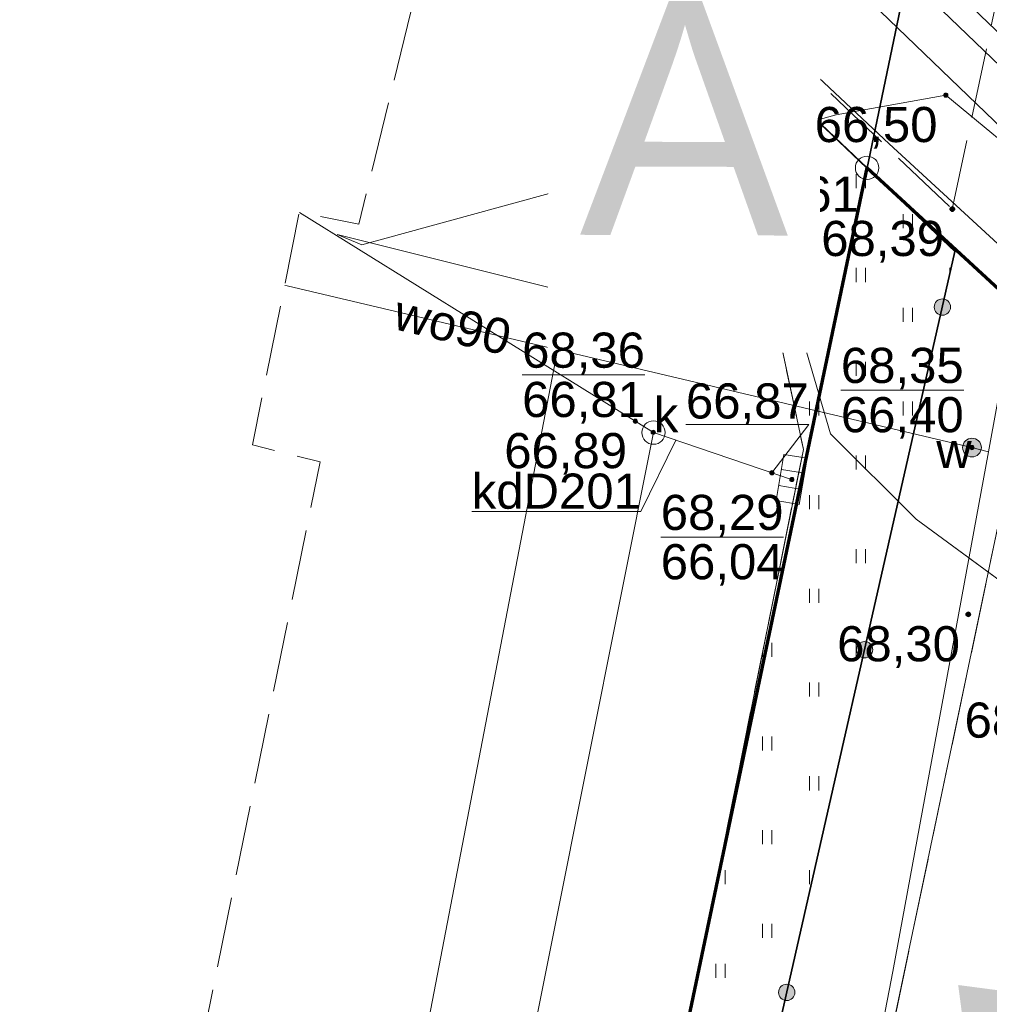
# Model space of a CAD drawing. Header units: millimetres. Extents: x 6501010 to 6502959, y 5884302 to 5886510.
# Tile 19 of 43: x 6502118 to 6502138, y 5885422 to 5885443. Entities that reach past the tile are written whole.
import ezdxf
from ezdxf.enums import TextEntityAlignment as Align

# ---------------------------------------------------------------- set-up
doc = ezdxf.new("R2010")
doc.units = ezdxf.units.MM
for name, pattern in [('BUUT04', [200000, 0, -100000, 0, -100000]), ('EGBU01', [2, 0.5, -0.5, 0.5, -0.5]), ('OTKJ_A05', [2, 1.5, -0.5]), ('OTKU_A05', [2, 1.5, -0.5]), ('OTZT_A05', [1.5, 1, -0.5])]:
    doc.linetypes.add(name, pattern=pattern)
for name, color, linetype, lineweight in [('!A_granica opracowania', 12, 'Continuous', 40), ('!A_opis', 7, 'Continuous', 25), ('Działki', 9, 'Continuous', 0), ('isa_V10520003E16E075_TUsr', 9, 'Continuous', 25), ('isa_V10520003E16E075_TUsr_19165818BF56C1D4', 9, 'OTKJ_A05', 25), ('Komunikacja (linie)', 9, 'Continuous', 0), ('Komunikacja (obszary)', 9, 'Continuous', 0), ('Ogrodzenia', 9, 'Continuous', 0), ('Pikiety', 9, 'Continuous', 0), ('Przewody ciepłownicze', 9, 'Continuous', 0), ('Przewody elektroenergetyczne', 9, 'Continuous', 0), ('Przewody kanalizacyjne', 9, 'Continuous', 0), ('Przewody wodociągowe', 9, 'Continuous', 0), ('Punkty graniczne', 9, 'Continuous', 0), ('Punkty graniczne - numery', 9, 'Continuous', 0), ('Punkty o określonej wysokości', 9, 'Continuous', 0), ('Urządzenia towarzyszące (linie)', 9, 'Continuous', 0), ('Urządzenia związane z siecią (punkty)', 9, 'Continuous', 0), ('Użytki gruntowe', 9, 'Continuous', 0), ('Zagospodarowanie terenu (obszary)', 9, 'Continuous', 0), ('Zakres zamówienia', 9, 'Continuous', 0)]:
    doc.layers.add(name, color=color, linetype=linetype, lineweight=lineweight)
doc.styles.add('DOMYSLNA_CZCIONKA', font='arial.ttf')
doc.styles.add('GENERATED_STYLE_1', font='txt')

# ---------------------------------------------------------------- blocks, each defined once
blk = doc.blocks.new('OTRS_P05')
at = {"layer": 'isa_V10520003E16E075_TUsr', "true_color": 0x0a0909, "transparency": 33554687}
h = blk.add_hatch(color=18, dxfattribs=at)
h.dxf.hatch_style = 1
h.paths.add_polyline_path([(0.09, 0, 1), (-0.09, 0, 1)])
at = {"layer": 'isa_V10520003E16E075_TUsr', "color": 18, "true_color": 0x0a0909}
blk.add_lwpolyline([(0.09, 0, 1), (-0.09, 0, 1)], format="xyb", close=True, dxfattribs=at)
at = {"layer": 'isa_V10520003E16E075_TUsr_19165818BF56C1D4', "color": 18, "true_color": 0x0a0909}
blk.add_circle((0, 0), 0.09, dxfattribs=at)
blk = doc.blocks.new('SUWW_P05')
at = {"lineweight": 18}
h = blk.add_hatch(color=5, dxfattribs=at)
h.dxf.hatch_style = 1
h.paths.add_polyline_path([(0.4, 0, 1), (-0.4, 0, 1)])
at = {"color": 5, "lineweight": 18}
blk.add_circle((0, 0), 0.4, dxfattribs=at)
blk = doc.blocks.new('SUKK_P05')
at = {"color": 9, "linetype": 'Continuous', "lineweight": 18}
for p, q in [((-1, 0.5), (-1, -0.5)), ((1, 0.5), (-1, 0.5)), ((-0.35, 0.5), (-0.35, -0.5)), ((0.35, 0.5), (0.35, -0.5)), ((1, -0.5), (1, 0.5)), ((-1, -0.5), (1, -0.5))]:
    blk.add_line(p, q, dxfattribs=at)
blk = doc.blocks.new('SUKS_P05')
at = {"color": 36, "linetype": 'Continuous', "lineweight": 18, "true_color": 0x803300}
blk.add_circle((0, 0), 0.5, dxfattribs=at)
blk = doc.blocks.new('SUPS01_03')
at = {"lineweight": 18, "true_color": 0xff0000}
h = blk.add_hatch(color=1, dxfattribs=at)
h.dxf.hatch_style = 1
h.paths.add_polyline_path([(0.09, 0, 1), (-0.09, 0, 1)])
at = {"color": 18, "lineweight": 18, "true_color": 0x0a0909}
blk.add_circle((0, 0), 0.09, dxfattribs=at)
blk = doc.blocks.new('SUPS01_05')
at = {"lineweight": 18}
h = blk.add_hatch(color=9, dxfattribs=at)
h.dxf.hatch_style = 1
h.paths.add_polyline_path([(-0.09, 0, 1), (0.09, 0, 1)])
at = {"color": 9, "lineweight": 18}
blk.add_circle((0, 0), 0.09, dxfattribs=at)
blk = doc.blocks.new('SUPS01_08')
at = {"lineweight": 18, "true_color": 0x0000ff}
h = blk.add_hatch(color=5, dxfattribs=at)
h.dxf.hatch_style = 1
h.paths.add_polyline_path([(0.09, 0, 1), (-0.09, 0, 1)])
at = {"color": 18, "lineweight": 18, "true_color": 0x0a0909}
blk.add_circle((0, 0), 0.09, dxfattribs=at)
blk = doc.blocks.new('OTOO_L05')
at = {"linetype": 'BUUT04', "lineweight": 18, "true_color": 0x000000}
h = blk.add_hatch(color=18, dxfattribs=at)
h.dxf.hatch_style = 1
h.paths.add_polyline_path([(-0.58, 0, 1), (0.58, 0, 1)])
at = {"color": 18, "true_color": 0x0a0909}
blk.add_circle((0, 0), 0.58, dxfattribs=at)
blk = doc.blocks.new('EGPG_PS05')
at = {"color": 18, "linetype": 'Continuous', "lineweight": 18, "true_color": 0x000000}
blk.add_circle((0, 0), 0.5, dxfattribs=at)

msp = doc.modelspace()

# ---------------------------------------------------------------- hatches: boundary and pattern name
at = {"layer": '!A_opis', "linetype": 'Continuous'}
msp.add_hatch(color=12, dxfattribs=at).paths.add_polyline_path([(6502138.106, 5885418.415), (6502139.632, 5885422.1), (6502137.585, 5885422.369)])
at = {"layer": 'Zagospodarowanie terenu (obszary)'}
h = msp.add_hatch(dxfattribs=at)
h.set_pattern_fill('OTZT', color=256, scale=0.2, style=0, pattern_type=0)
h.set_pattern_definition([(90, (6502122.408, 5885376.522), (-2, 1e-16), [0.3, -1.7]), (90, (6502122.608, 5885376.522), (-2, 1e-16), [0.3, -1.7]), (90, (6502123.408, 5885375.372), (-2, 1e-16), [0.3, -1.7]), (90, (6502123.608, 5885375.372), (-2, 1e-16), [0.3, -1.7])])
h.paths.add_polyline_path([(6502137.517, 5885438.023), (6502132.956, 5885442.349), (6502132.866, 5885442.441), (6502132.845, 5885442.233), (6502132.731, 5885441.082), (6502134.281, 5885433.802), (6502131.783, 5885421.396), (6502123.398, 5885379.763), (6502123.328, 5885379.414), (6502122.363, 5885376.037), (6502122.308, 5885375.753), (6502124.243, 5885375.372), (6502133.107, 5885418.619)], flags=0)

# ---------------------------------------------------------------- linework, layer by layer
at = {"layer": 'Działki', "linetype": 'Continuous', "lineweight": 25, "flags": 128}
msp.add_lwpolyline([(6502110.82, 5885472.68), (6502109.24, 5885464.85), (6502135.64, 5885439.81), (6502137.27, 5885447.64), (6502110.82, 5885472.68)], close=True, dxfattribs=at)
at = {"layer": 'Działki', "color": 9, "linetype": 'Continuous', "lineweight": 25, "flags": 128}
for points in [[(6502109.24, 5885464.85), (6502092.53, 5885381.69), (6502122.22, 5885375.77), (6502135.64, 5885439.81), (6502109.24, 5885464.85)], [(6502137.27, 5885447.64), (6502135.64, 5885439.81), (6502156.38, 5885420.69), (6502157.87, 5885428.14), (6502137.27, 5885447.64)], [(6502135.64, 5885439.81), (6502122.22, 5885375.77), (6502124.66, 5885375.29), (6502146.34, 5885370.96), (6502156.38, 5885420.69), (6502135.64, 5885439.81)]]:
    msp.add_lwpolyline(points, close=True, dxfattribs=at)
at = {"layer": 'Komunikacja (linie)', "linetype": 'Continuous', "lineweight": 18, "flags": 128}
for points in [[(6502132.881, 5885442.592), (6502133.791, 5885452.632), (6502135.461, 5885454.512), (6502136.11, 5885454.388)], [(6502132.881, 5885442.592), (6502132.731, 5885441.082), (6502134.281, 5885433.802), (6502123.328, 5885379.414)], [(6502126.415, 5885374.94), (6502139.892, 5885439.096)]]:
    msp.add_lwpolyline(points, dxfattribs=at)
at = {"layer": 'Komunikacja (obszary)', "linetype": 'OTKJ_A05', "lineweight": 18, "flags": 128}
for points in [[(6502130.641, 5885458.212), (6502129.871, 5885456.922), (6502128.511, 5885447.622), (6502128.375, 5885446.694), (6502132.845, 5885442.233), (6502132.881, 5885442.592), (6502132.939, 5885443.229), (6502133.791, 5885452.632), (6502135.461, 5885454.512), (6502136.11, 5885454.388), (6502133.07, 5885458.35), (6502131.593, 5885459.755), (6502131.741, 5885459.432), (6502130.641, 5885458.212)], [(6502138.921, 5885450.287), (6502139.23, 5885449.757), (6502139.513, 5885449.213), (6502139.601, 5885449.021), (6502139.768, 5885448.656), (6502139.996, 5885448.087), (6502140.196, 5885447.507), (6502140.367, 5885446.918), (6502140.509, 5885446.322), (6502140.622, 5885445.719), (6502140.705, 5885445.112), (6502140.758, 5885444.501), (6502140.781, 5885443.888), (6502140.774, 5885443.275), (6502140.737, 5885442.663), (6502140.669, 5885442.054), (6502140.572, 5885441.448), (6502140.446, 5885440.848), (6502140.29, 5885440.255), (6502140.105, 5885439.671), (6502139.892, 5885439.096), (6502132.14, 5885402.194), (6502138.179, 5885400.705), (6502142.921, 5885424.077), (6502143.276, 5885424.707), (6502143.66, 5885425.318), (6502144.075, 5885425.91), (6502144.518, 5885426.481), (6502144.989, 5885427.029), (6502145.485, 5885427.554), (6502146.007, 5885428.053), (6502146.553, 5885428.527), (6502147.122, 5885428.973), (6502147.711, 5885429.39), (6502148.321, 5885429.779), (6502148.949, 5885430.136), (6502149.593, 5885430.463), (6502150.253, 5885430.757), (6502150.926, 5885431.019), (6502151.612, 5885431.248), (6502152.308, 5885431.442), (6502153.012, 5885431.602), (6502153.724, 5885431.728), (6502154.21, 5885431.793), (6502155.55, 5885431.573), (6502156.877, 5885431.287), (6502157.301, 5885431.173), (6502158.409, 5885430.865), (6502159.482, 5885430.521), (6502160.754, 5885430.043), (6502161.356, 5885429.783), (6502162, 5885429.504), (6502163.218, 5885428.904), (6502138.921, 5885450.287)]]:
    msp.add_lwpolyline(points, close=True, dxfattribs=at)
at = {"layer": 'Komunikacja (obszary)', "linetype": 'OTKU_A05', "lineweight": 18, "flags": 128}
for points in [[(6502137.46, 5885438.93), (6502139.55, 5885448.78), (6502139.601, 5885449.021), (6502139.513, 5885449.213), (6502139.23, 5885449.757), (6502138.921, 5885450.287), (6502138.85, 5885450.4), (6502136.27, 5885454.18), (6502136.11, 5885454.388), (6502135.461, 5885454.512), (6502133.791, 5885452.632), (6502132.939, 5885443.229), (6502132.99, 5885443.18), (6502137.46, 5885438.93)], [(6502125.9, 5885443.14), (6502124.79, 5885438.61), (6502123.52, 5885438.86), (6502122.52, 5885433.9), (6502123.961, 5885433.532), (6502117.061, 5885399.532), (6502119.321, 5885398.052), (6502115.831, 5885393.532), (6502113.519, 5885383.033), (6502120.243, 5885381.669), (6502119.969, 5885380.317), (6502123.07, 5885379.722), (6502123.398, 5885379.763), (6502124.367, 5885384.571), (6502128.957, 5885407.366), (6502131.783, 5885421.396), (6502134.281, 5885433.802), (6502132.731, 5885441.082), (6502132.845, 5885442.233), (6502128.375, 5885446.694), (6502126.791, 5885444.952), (6502125.9, 5885443.14)]]:
    msp.add_lwpolyline(points, close=True, dxfattribs=at)
at = {"layer": 'Ogrodzenia', "linetype": 'Continuous', "lineweight": 18, "flags": 128}
msp.add_lwpolyline([(6502132.956, 5885442.349), (6502128.364, 5885446.705)], dxfattribs=at)
at = {"layer": 'Ogrodzenia', "linetype": 'Continuous', "lineweight": 35, "flags": 128}
msp.add_lwpolyline([(6502132.956, 5885442.349), (6502135.631, 5885439.812), (6502137.517, 5885438.023), (6502133.107, 5885418.619)], dxfattribs=at)
at = {"layer": 'Przewody ciepłownicze', "linetype": 'Continuous', "lineweight": 18, "flags": 128}
msp.add_lwpolyline([(6502147.25, 5885434.21), (6502146.96, 5885434.56), (6502136.6, 5885444.46), (6502125.95, 5885454.61), (6502124.41, 5885453.04), (6502122.64, 5885454.77), (6502124.5, 5885456.77), (6502115.95, 5885465.09), (6502098.3, 5885482.27), (6502084.46, 5885495.64), (6502082.53, 5885493.7), (6502080.79, 5885495.4), (6502082.65, 5885497.3), (6502079.83, 5885500), (6502064.3, 5885514.68), (6502062.79, 5885516.71), (6502060.68, 5885517.33), (6502059.31, 5885517.69)], dxfattribs=at)
at = {"layer": 'Przewody elektroenergetyczne', "linetype": 'Continuous', "lineweight": 18, "flags": 128}
for points in [[(6502104.49, 5885443.77), (6502108.62, 5885465.43), (6502109.28, 5885465.5), (6502136.11, 5885440.32), (6502139.06, 5885437.61), (6502148.54, 5885428.72), (6502150.92, 5885427.76), (6502152.94, 5885425.89), (6502154.43, 5885423.3), (6502166.67, 5885412.22), (6502165.19, 5885409.43), (6502176.79, 5885397.45), (6502171.34, 5885365.94), (6502169.16, 5885354.19), (6502175.2, 5885352.1), (6502180.94, 5885350.89), (6502179.39, 5885343.86), (6502179.23, 5885344.4)], [(6502124.33, 5885438.39), (6502124.85, 5885438.17), (6502134.98, 5885440.94), (6502137.32, 5885441.36), (6502139.41, 5885439.64), (6502148.44, 5885429.44), (6502167.3, 5885412.39), (6502165.82, 5885409.67), (6502177.4, 5885396.78)], [(6502176.79, 5885393.34), (6502176.6, 5885393.93), (6502171.6, 5885398.89), (6502158.16, 5885412.39), (6502158.36, 5885416.18), (6502158.11, 5885416.62), (6502150.64, 5885422.08), (6502149.03, 5885423.26), (6502147.17, 5885424.62), (6502136.69, 5885432.31), (6502134.86, 5885434.13), (6502134.35, 5885435.88), (6502124.33, 5885438.39)]]:
    msp.add_lwpolyline(points, dxfattribs=at)
at = {"layer": 'Przewody kanalizacyjne', "linetype": 'Continuous', "lineweight": 18, "flags": 128}
for points in [[(6502145.97, 5885433.57), (6502140.6, 5885438.65), (6502120.95, 5885457.56), (6502102.78, 5885475.32), (6502084.97, 5885493), (6502079.51, 5885497.9), (6502077.15, 5885500), (6502063.97, 5885511.82), (6502060.51, 5885514.56)], [(6502121.08, 5885383.83), (6502121.17, 5885384.3), (6502122.41, 5885390.42), (6502123.25, 5885392.49), (6502124.7, 5885402.19), (6502131.08, 5885434.16), (6502123.52, 5885438.86)], [(6502131.08, 5885434.16), (6502134.03, 5885433.16)]]:
    msp.add_lwpolyline(points, dxfattribs=at)
at = {"layer": 'Przewody kanalizacyjne', "linetype": 'Continuous', "lineweight": 0, "flags": 128}
msp.add_lwpolyline([(6502127.2, 5885432.477), (6502130.811, 5885432.477), (6502131.554, 5885433.999)], dxfattribs=at)
at = {"layer": 'Przewody wodociągowe', "linetype": 'Continuous', "lineweight": 18, "flags": 128}
for points in [[(6502157.2, 5885455.82), (6502156.32, 5885454.84), (6502138.78, 5885436.75), (6502138.23, 5885433.75), (6502136.19, 5885422.66), (6502134.07, 5885411.68), (6502132.87, 5885404.26), (6502132.04, 5885399.31), (6502129, 5885384.9), (6502122.41, 5885351.78), (6502131.86, 5885350.09), (6502130.88, 5885345.76), (6502130.82, 5885345.5), (6502130.39, 5885344.03), (6502130.18, 5885342.26), (6502128.55, 5885333.97), (6502127.01, 5885326.4), (6502137.94, 5885323.75), (6502149.21, 5885321.03), (6502152.02, 5885320.35), (6502168.09, 5885316.46)], [(6502138.23, 5885433.75), (6502137.88, 5885433.84), (6502123.26, 5885437.29), (6502123.21, 5885437.3)]]:
    msp.add_lwpolyline(points, dxfattribs=at)
at = {"layer": 'Punkty graniczne - numery'}
msp.add_point((6502135.64, 5885439.81), dxfattribs=at)
at = {"layer": 'Punkty o określonej wysokości', "linetype": 'Continuous', "lineweight": 0, "flags": 128}
for points in [[(6502128.276, 5885435.393), (6502130.898, 5885435.393)], [(6502135.081, 5885435.068), (6502137.703, 5885435.068)], [(6502131.773, 5885434.335), (6502134.395, 5885434.335), (6502133.608, 5885433.303)], [(6502131.235, 5885431.93), (6502133.857, 5885431.93)]]:
    msp.add_lwpolyline(points, dxfattribs=at)
at = {"layer": 'Urządzenia towarzyszące (linie)', "linetype": 'Continuous', "lineweight": 18, "flags": 128}
for points in [[(6502081.3, 5885497.9), (6502081.95, 5885497.26), (6502080.04, 5885495.26), (6502082.52, 5885492.88), (6502084.52, 5885494.82), (6502105.22, 5885474.85), (6502123.91, 5885456.66), (6502121.91, 5885454.54), (6502124.4, 5885452.15), (6502126.04, 5885453.89), (6502136.35, 5885444.04), (6502146.68, 5885434.11)], [(6502124.33, 5885438.39), (6502134.35, 5885435.88), (6502134.86, 5885434.13), (6502136.69, 5885432.31), (6502144.75, 5885426.39), (6502147.17, 5885424.62)]]:
    msp.add_lwpolyline(points, dxfattribs=at)
at = {"layer": 'Użytki gruntowe', "linetype": 'EGBU01', "lineweight": 18, "flags": 128}
for points in [[(6502247.8, 5885166.81), (6502245.96, 5885159.09), (6502209.54, 5885166.61), (6502176.72, 5885122.53), (6502164.67, 5885124.98), (6502132.37, 5884970.41), (6502150.902, 5884967.031), (6502162.37, 5884964.94), (6502169.54, 5884963.63), (6502194.23, 5884959.25), (6502198.07, 5884958.58), (6502203, 5884957.71), (6502223.05, 5884954.16), (6502239.98, 5885023.48), (6502252.33, 5885074.38), (6502265.25, 5885127.76), (6502269.28, 5885144.27), (6502275.21, 5885176.97), (6502277.6, 5885190.58), (6502280.62, 5885206.89), (6502273.94, 5885211.96), (6502289.2, 5885295.53), (6502292.24, 5885299.59), (6502301.34, 5885292.12), (6502315.925, 5885281.242), (6502334.15, 5885267.65), (6502341.971, 5885261.779), (6502348.99, 5885256.51), (6502349.93, 5885260.64), (6502335.09, 5885272.09), (6502302.42, 5885297.31), (6502272.11, 5885322.85), (6502244.62, 5885346.01), (6502237.46, 5885352.79), (6502181.08, 5885406.17), (6502157.87, 5885428.14), (6502137.27, 5885447.64), (6502110.82, 5885472.68), (6502082.78, 5885499.23), (6502054.71, 5885525.8), (6502053.26, 5885517.94), (6502081.3, 5885491.35), (6502109.24, 5885464.85), (6502135.64, 5885439.81), (6502156.38, 5885420.69), (6502179.76, 5885399.13), (6502227.84, 5885354.82), (6502243.42, 5885340.46), (6502262.18, 5885324.12), (6502270.88, 5885317.06), (6502278.63, 5885310.76), (6502247.8, 5885166.81)], [(6502092.52, 5885216.53), (6502088.97, 5885198.96), (6502126.22, 5885191.42), (6502145.37, 5885187.54), (6502174.26, 5885181.7), (6502167.45, 5885144.53), (6502165.53, 5885144.89), (6502162.08, 5885127.01), (6502164.98, 5885126.45), (6502164.67, 5885124.98), (6502176.72, 5885122.53), (6502209.54, 5885166.61), (6502245.96, 5885159.09), (6502247.8, 5885166.81), (6502278.63, 5885310.76), (6502270.88, 5885317.06), (6502262.18, 5885324.12), (6502243.42, 5885340.46), (6502227.84, 5885354.82), (6502179.76, 5885399.13), (6502156.38, 5885420.69), (6502135.64, 5885439.81), (6502109.24, 5885464.85), (6502092.53, 5885381.69), (6502089.57, 5885366.98), (6502121.68, 5885360.58), (6502118.04, 5885342.62), (6502114.4, 5885324.63), (6502107.11, 5885288.6), (6502105.919, 5885282.72), (6502099.81, 5885252.56), (6502092.52, 5885216.53)]]:
    msp.add_lwpolyline(points, close=True, dxfattribs=at)
at = {"layer": 'Zagospodarowanie terenu (obszary)', "linetype": 'OTZT_A05', "lineweight": 18, "flags": 128}
msp.add_lwpolyline([(6502137.517, 5885438.023), (6502132.956, 5885442.349), (6502132.866, 5885442.441), (6502132.845, 5885442.233), (6502132.731, 5885441.082), (6502134.281, 5885433.802), (6502131.783, 5885421.396), (6502123.398, 5885379.763), (6502123.328, 5885379.414), (6502122.363, 5885376.037), (6502122.308, 5885375.753), (6502124.243, 5885375.372), (6502133.107, 5885418.619), (6502137.517, 5885438.023)], close=True, dxfattribs=at)
at = {"layer": 'Zakres zamówienia', "linetype": 'Continuous', "lineweight": 0, "flags": 128}
msp.add_lwpolyline([(6502134.529, 5885464.507), (6502091.969, 5885243.307), (6502265.569, 5885206.067), (6502289.089, 5885321.147), (6502134.529, 5885464.507)], close=True, dxfattribs=at)

# ---------------------------------------------------------------- block references
at = {"layer": 'Ogrodzenia', "xscale": 0.3, "yscale": 0.3, "zscale": 0.3}
for p, rotation in [((6502132.956, 5885442.349), 316.5166866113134), ((6502137.248, 5885436.839), 77.19573393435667), ((6502135.586, 5885429.526), 77.19573393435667), ((6502133.924, 5885422.212), 77.19573393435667)]:
    msp.add_blockref('OTOO_L05', p, dxfattribs=dict(at, rotation=rotation))
at = {"layer": 'Pikiety', "xscale": 0.5, "yscale": 0.5, "zscale": 0.5}
for p in [(6502137.46, 5885438.93), (6502137.8, 5885430.28)]:
    msp.add_blockref('OTRS_P05', p, dxfattribs=at)
at = {"layer": 'Punkty graniczne', "xscale": 0.5, "yscale": 0.5, "zscale": 0.5}
msp.add_blockref('EGPG_PS05', (6502135.64, 5885439.81), dxfattribs=at)
at = {"layer": 'Punkty o określonej wysokości', "xscale": 0.5, "yscale": 0.5, "zscale": 0.5}
for name, p in [('SUPS01_03', (6502137.321, 5885441.362)), ('SUPS01_05', (6502130.693, 5885434.402)), ('SUPS01_05', (6502131.075, 5885434.165)), ('SUPS01_08', (6502137.88, 5885433.84)), ('SUPS01_05', (6502133.608, 5885433.303)), ('SUPS01_05', (6502134.034, 5885433.158))]:
    msp.add_blockref(name, p, dxfattribs=at)
at = {"layer": 'Urządzenia związane z siecią (punkty)', "xscale": 0.5, "yscale": 0.5, "zscale": 0.5}
for name, p in [('SUKS_P05', (6502131.08, 5885434.16)), ('SUWW_P05', (6502137.88, 5885433.84))]:
    msp.add_blockref(name, p, dxfattribs=at)
at = {"layer": 'Urządzenia związane z siecią (punkty)', "xscale": 0.5, "yscale": 0.5, "zscale": 0.5, "rotation": 80.46}
msp.add_blockref('SUKK_P05', (6502134.03, 5885433.16), dxfattribs=at)

# ---------------------------------------------------------------- texts
at = {"layer": 'Pikiety', "style": 'DOMYSLNA_CZCIONKA'}
for s, p in [('68,50', (6502131.502, 5885442.553)), ('68,39', (6502135.972, 5885438.303)), ('68,30', (6502136.312, 5885429.653)), ('68,34', (6502139.032, 5885428.023))]:
    msp.add_text(s, height=0.75, dxfattribs=at).set_placement(p, align=Align.MIDDLE_CENTER)
at = {"layer": 'Przewody kanalizacyjne', "style": 'DOMYSLNA_CZCIONKA'}
msp.add_text('kdD201', height=0.75, dxfattribs=at).set_placement((6502129.005, 5885432.91), align=Align.MIDDLE_CENTER)
at = {"layer": 'Przewody wodociągowe', "style": 'DOMYSLNA_CZCIONKA'}
msp.add_text('wo90', height=0.75, rotation=346.7224, dxfattribs=at).set_placement((6502126.794, 5885436.456), align=Align.MIDDLE_CENTER)
at = {"layer": 'Punkty graniczne - numery', "style": 'DOMYSLNA_CZCIONKA'}
msp.add_text('661', height=0.75, dxfattribs=at).set_placement((6502134.589, 5885439.25), align=Align.MIDDLE_CENTER)
at = {"layer": 'Punkty o określonej wysokości', "style": 'DOMYSLNA_CZCIONKA'}
for s, p in [('66,50', (6502135.833, 5885440.735)), ('68,36', (6502129.587, 5885435.919)), ('68,35', (6502136.392, 5885435.594)), ('66,81', (6502129.587, 5885434.867)), ('66,87', (6502133.084, 5885434.835)), ('66,40', (6502136.392, 5885434.542)), ('66,89', (6502129.205, 5885433.775)), ('68,29', (6502132.546, 5885432.456)), ('66,04', (6502132.546, 5885431.404))]:
    msp.add_text(s, height=0.75, dxfattribs=at).set_placement(p, align=Align.MIDDLE_CENTER)
at = {"layer": 'Urządzenia związane z siecią (punkty)', "style": 'DOMYSLNA_CZCIONKA'}
for s, p in [('k', (6502131.349, 5885434.542)), ('w', (6502137.495, 5885433.781))]:
    msp.add_text(s, height=0.75, dxfattribs=at).set_placement(p, align=Align.MIDDLE_CENTER)

# ---------------------------------------------------------------- next in the draw order: texts
at = {"layer": '!A_granica opracowania', "lineweight": 70, "insert": (6502131.748, 5885443.373), "char_height": 5, "width": 0.8, "attachment_point": 2, "rotation": 359.798, "style": 'GENERATED_STYLE_1', "bg_fill": 2}
msp.add_mtext('\\pxqc;\\A1;A', dxfattribs=at)

# ---------------------------------------------------------------- next in the draw order: linework, layer by layer
at = {"layer": '!A_granica opracowania', "lineweight": 70, "flags": 128}
msp.add_lwpolyline([(6502135.64, 5885439.81), (6502156.38, 5885420.69), (6502179.76, 5885399.13), (6502243.42, 5885340.46), (6502270.88, 5885317.06), (6502239.07, 5885168.58), (6502207.7, 5885174.93), (6502176.42, 5885181.26), (6502145.37, 5885187.54), (6502088.97, 5885198.96), (6502114.4, 5885324.63), (6502121.68, 5885360.58), (6502124.66, 5885375.29), (6502122.226, 5885375.8), (6502135.64, 5885439.81)], dxfattribs=at)

doc.saveas('drawing.dxf')
